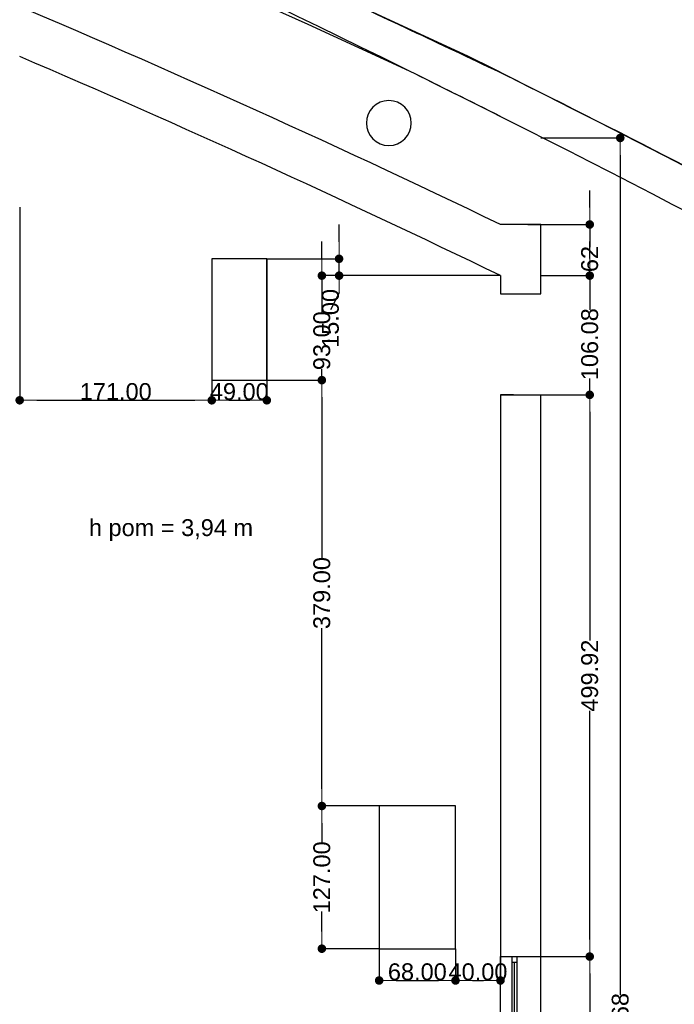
# Model space of a CAD drawing. Header units: millimetres. Extents: x -166872 to -65719, y 14266 to 44345.
# Tile 61 of 65: x -85918 to -80090, y 24374 to 33137. Entities that reach past the tile are written whole.
import ezdxf

# ---------------------------------------------------------------- set-up
doc = ezdxf.new("R2010")
doc.units = ezdxf.units.MM
doc.header["$MEASUREMENT"] = 0
for name, color, linetype in [('Drzwi', 7, 'Continuous'), ('Okno', 7, 'Continuous'), ('Strop', 7, 'Continuous'), ('Słup', 7, 'Continuous'), ('Tekst', 7, 'Continuous'), ('Wymiary', 63, 'Continuous'), ('Ściana', 7, 'Continuous')]:
    doc.layers.add(name, color=color, linetype=linetype)
doc.styles.add('Arial', font='txt')
doc.styles.add('Times new roman', font='txt')
doc.dimstyles.new('GENERATED_STYLE__1', dxfattribs={"dimtxt": 150, "dimasz": 152, "dimexe": 0.18, "dimexo": 0, "dimgap": 0.09, "dimtad": 1, "dimtih": 1, "dimtoh": 1, "dimlfac": 0.1, "dimzin": 0, "dimdsep": 46, "dimtxsty": 'Arial', "dimblk": 'ARROWHEAD_11', "dimblk1": 'ARROWHEAD_11', "dimblk2": 'ARROWHEAD_11', "dimcen": 0.09, "dimclrd": 114, "dimclre": 114, "dimclrt": 114, "dimazin": 0, "dimtfac": 1, "dimtdec": 4, "dimtmove": 0, "dimatfit": 3, "dimfxl": 1, "dimtolj": 1, "dimtzin": 0, "dimarcsym": 0})
doc.dimstyles.new('GENERATED_STYLE__2', dxfattribs={"dimtxt": 150, "dimasz": 152, "dimexe": 0.18, "dimexo": 0, "dimgap": 0.09, "dimtad": 1, "dimlfac": 0.1, "dimzin": 0, "dimdsep": 46, "dimtxsty": 'Arial', "dimblk": 'ARROWHEAD_11', "dimblk1": 'ARROWHEAD_11', "dimblk2": 'ARROWHEAD_11', "dimcen": 0.09, "dimclrd": 114, "dimclre": 114, "dimclrt": 114, "dimazin": 0, "dimtfac": 1, "dimtdec": 4, "dimtmove": 0, "dimatfit": 3, "dimfxl": 1, "dimtolj": 1, "dimtzin": 0, "dimarcsym": 0})

# ---------------------------------------------------------------- blocks, each defined once
blk = doc.blocks.new('ARROWHEAD_11')
at = {"color": 0, "linetype": 'Continuous', "lineweight": 0}
blk.add_line((0, 0), (-1, 0), dxfattribs=at)
at = {"color": 0, "linetype": 'Continuous', "lineweight": 0, "const_width": 0.25, "flags": 128}
blk.add_lwpolyline([(-0.125, 0, 1), (0.125, 0, 1)], format="xyb", close=True, dxfattribs=at)
blk = doc.blocks.new('*D6254')
at = {"layer": 'Defpoints', "color": 0}
for p in [(-85918, 31469.3), (-84208, 31009.3), (-84208, 29750.1)]:
    blk.add_point(p, dxfattribs=at)
at = {"layer": 'Wymiary', "color": 114, "lineweight": -2}
for p, q in [((-85918, 31469.3), (-85918, 29749.9)), ((-84208, 31009.3), (-84208, 29749.9)), ((-85766, 29750.1), (-84360, 29750.1))]:
    blk.add_line(p, q, dxfattribs=at)
at = {"layer": 'Wymiary', "color": 114, "lineweight": -2, "xscale": 152, "yscale": 152, "zscale": 152, "rotation": 180}
blk.add_blockref('ARROWHEAD_11', (-85918, 29750.1), dxfattribs=at)
at = {"layer": 'Wymiary', "color": 114, "lineweight": -2, "xscale": 152, "yscale": 152, "zscale": 152}
blk.add_blockref('ARROWHEAD_11', (-84208, 29750.1), dxfattribs=at)
at = {"layer": 'Wymiary', "color": 114, "lineweight": 13, "insert": (-85063, 29826.8), "char_height": 150, "attachment_point": 5, "style": 'Arial'}
blk.add_mtext('\\A1;171.00', dxfattribs=at)
blk = doc.blocks.new('*D6255')
at = {"layer": 'Defpoints', "color": 0}
for p in [(-84208, 31009.3), (-83718, 31009.3), (-83718, 29750.1)]:
    blk.add_point(p, dxfattribs=at)
at = {"layer": 'Wymiary', "color": 114, "lineweight": -2}
for p, q in [((-84208, 31009.3), (-84208, 29749.9)), ((-83718, 31009.3), (-83718, 29749.9)), ((-84056, 29750.1), (-83870, 29750.1))]:
    blk.add_line(p, q, dxfattribs=at)
at = {"layer": 'Wymiary', "color": 114, "lineweight": -2, "xscale": 152, "yscale": 152, "zscale": 152, "rotation": 180}
blk.add_blockref('ARROWHEAD_11', (-84208, 29750.1), dxfattribs=at)
at = {"layer": 'Wymiary', "color": 114, "lineweight": -2, "xscale": 152, "yscale": 152, "zscale": 152}
blk.add_blockref('ARROWHEAD_11', (-83718, 29750.1), dxfattribs=at)
at = {"layer": 'Wymiary', "color": 114, "lineweight": 13, "insert": (-83963, 29826.8), "char_height": 150, "attachment_point": 5, "style": 'Arial'}
blk.add_mtext('\\A1;49.00', dxfattribs=at)
blk = doc.blocks.new('*D6259')
at = {"layer": 'Defpoints', "color": 0}
for p in [(-83228, 26139.3), (-82718, 26139.3), (-82718, 24869.3)]:
    blk.add_point(p, dxfattribs=at)
at = {"layer": 'Wymiary', "color": 114, "lineweight": -2}
for p, q in [((-82718, 26139.3), (-83228.2, 26139.3)), ((-83228, 25987.3), (-83228, 25808.5)), ((-83228, 25021.3), (-83228, 25200.2)), ((-82718, 24869.3), (-83228.2, 24869.3))]:
    blk.add_line(p, q, dxfattribs=at)
at = {"layer": 'Wymiary', "color": 114, "lineweight": -2, "xscale": 152, "yscale": 152, "zscale": 152}
for p, rotation in [((-83228, 26139.3), 90), ((-83228, 24869.3), 270)]:
    blk.add_blockref('ARROWHEAD_11', p, dxfattribs=dict(at, rotation=rotation))
at = {"layer": 'Wymiary', "color": 114, "lineweight": 13, "insert": (-83228, 25504.3), "char_height": 150, "attachment_point": 5, "rotation": 90, "style": 'Arial'}
blk.add_mtext('\\A1;127.00', dxfattribs=at)
blk = doc.blocks.new('*D6260')
at = {"layer": 'Defpoints', "color": 0}
for p in [(-83718, 29929.3), (-83228, 29929.3), (-82718, 26139.3)]:
    blk.add_point(p, dxfattribs=at)
at = {"layer": 'Wymiary', "color": 114, "lineweight": -2}
for p, q in [((-83718, 29929.3), (-83227.9, 29929.3)), ((-83228, 29777.3), (-83228, 28345.5)), ((-83228, 26291.3), (-83228, 27723.2)), ((-82718, 26139.3), (-83228.2, 26139.3))]:
    blk.add_line(p, q, dxfattribs=at)
at = {"layer": 'Wymiary', "color": 114, "lineweight": -2, "xscale": 152, "yscale": 152, "zscale": 152}
for p, rotation in [((-83228, 29929.3), 90), ((-83228, 26139.3), 270)]:
    blk.add_blockref('ARROWHEAD_11', p, dxfattribs=dict(at, rotation=rotation))
at = {"layer": 'Wymiary', "color": 114, "lineweight": 13, "insert": (-83228, 28034.3), "char_height": 150, "attachment_point": 5, "rotation": 90, "style": 'Arial'}
blk.add_mtext('\\A1;379.00', dxfattribs=at)
blk = doc.blocks.new('*D6261')
at = {"layer": 'Defpoints', "color": 0}
for p in [(-83228, 30859.3), (-81638, 30859.3), (-83718, 29929.3)]:
    blk.add_point(p, dxfattribs=at)
at = {"layer": 'Wymiary', "color": 114, "lineweight": -2}
for p, q in [((-83228, 31011.3), (-83228, 31163.3)), ((-81638, 30859.3), (-83228.2, 30859.3)), ((-83228, 30859.3), (-83228, 30533.4)), ((-83228, 29929.3), (-83228, 30027.6)), ((-83718, 29929.3), (-83227.9, 29929.3)), ((-83228, 29777.3), (-83228, 29625.3))]:
    blk.add_line(p, q, dxfattribs=at)
at = {"layer": 'Wymiary', "color": 114, "lineweight": -2, "xscale": 152, "yscale": 152, "zscale": 152}
for p, rotation in [((-83228, 30859.3), 270), ((-83228, 29929.3), 90)]:
    blk.add_blockref('ARROWHEAD_11', p, dxfattribs=dict(at, rotation=rotation))
at = {"layer": 'Wymiary', "color": 114, "lineweight": 13, "insert": (-83228, 30280.5), "char_height": 150, "attachment_point": 5, "rotation": 90, "style": 'Arial'}
blk.add_mtext('\\A1;93.00', dxfattribs=at)
blk = doc.blocks.new('*D6262')
at = {"layer": 'Defpoints', "color": 0}
for p in [(-83718, 31009.3), (-83074.7, 31009.3), (-81638, 30859.3)]:
    blk.add_point(p, dxfattribs=at)
at = {"layer": 'Wymiary', "color": 114, "lineweight": -2}
for p, q in [((-83074.7, 31161.3), (-83074.7, 31313.3)), ((-83718, 31009.3), (-83074.5, 31009.3)), ((-83074.7, 30859.3), (-83074.7, 31009.3)), ((-81638, 30859.3), (-83074.9, 30859.3)), ((-83074.7, 30707.3), (-83151.4, 30555.3))]:
    blk.add_line(p, q, dxfattribs=at)
at = {"layer": 'Wymiary', "color": 114, "lineweight": -2, "xscale": 152, "yscale": 152, "zscale": 152}
for p, rotation in [((-83074.7, 31009.3), 270), ((-83074.7, 30859.3), 90)]:
    blk.add_blockref('ARROWHEAD_11', p, dxfattribs=dict(at, rotation=rotation))
at = {"layer": 'Wymiary', "color": 114, "lineweight": 13, "insert": (-83151.4, 30478.6), "char_height": 150, "attachment_point": 5, "rotation": 90, "style": 'Arial'}
blk.add_mtext('\\A1;15.00', dxfattribs=at)
blk = doc.blocks.new('*D6263')
at = {"layer": 'Defpoints', "color": 0}
for p in [(-82718, 24869.3), (-82038, 24869.3), (-82038, 24586.2)]:
    blk.add_point(p, dxfattribs=at)
at = {"layer": 'Wymiary', "color": 114, "lineweight": -2}
for p, q in [((-82718, 24869.3), (-82718, 24586)), ((-82038, 24869.3), (-82038, 24586)), ((-82566, 24586.2), (-82190, 24586.2))]:
    blk.add_line(p, q, dxfattribs=at)
at = {"layer": 'Wymiary', "color": 114, "lineweight": -2, "xscale": 152, "yscale": 152, "zscale": 152, "rotation": 180}
blk.add_blockref('ARROWHEAD_11', (-82718, 24586.2), dxfattribs=at)
at = {"layer": 'Wymiary', "color": 114, "lineweight": -2, "xscale": 152, "yscale": 152, "zscale": 152}
blk.add_blockref('ARROWHEAD_11', (-82038, 24586.2), dxfattribs=at)
at = {"layer": 'Wymiary', "color": 114, "lineweight": 13, "insert": (-82378, 24662.9), "char_height": 150, "attachment_point": 5, "style": 'Arial'}
blk.add_mtext('\\A1;68.00', dxfattribs=at)
blk = doc.blocks.new('*D6264')
at = {"layer": 'Defpoints', "color": 0}
for p in [(-82038, 24869.3), (-81638, 24799.3), (-81638, 24586.2)]:
    blk.add_point(p, dxfattribs=at)
at = {"layer": 'Wymiary', "color": 114, "lineweight": -2}
for p, q in [((-82038, 24869.3), (-82038, 24586)), ((-81638, 24799.3), (-81638, 24586)), ((-81886, 24586.2), (-81790, 24586.2))]:
    blk.add_line(p, q, dxfattribs=at)
at = {"layer": 'Wymiary', "color": 114, "lineweight": -2, "xscale": 152, "yscale": 152, "zscale": 152, "rotation": 180}
blk.add_blockref('ARROWHEAD_11', (-82038, 24586.2), dxfattribs=at)
at = {"layer": 'Wymiary', "color": 114, "lineweight": -2, "xscale": 152, "yscale": 152, "zscale": 152}
blk.add_blockref('ARROWHEAD_11', (-81638, 24586.2), dxfattribs=at)
at = {"layer": 'Wymiary', "color": 114, "lineweight": 13, "insert": (-81838, 24662.9), "char_height": 150, "attachment_point": 5, "style": 'Arial'}
blk.add_mtext('\\A1;40.00', dxfattribs=at)
blk = doc.blocks.new('*D6268')
at = {"layer": 'Defpoints', "color": 0}
for p in [(-81278, 24799.3), (-80843.2, 24799.3), (-81278, 23039.3)]:
    blk.add_point(p, dxfattribs=at)
at = {"layer": 'Wymiary', "color": 114, "lineweight": -2}
for p, q in [((-81278, 24799.3), (-80843, 24799.3)), ((-80843.2, 24647.3), (-80843.2, 24223.5)), ((-80843.2, 23191.3), (-80843.2, 23615.2)), ((-81278, 23039.3), (-80843, 23039.3))]:
    blk.add_line(p, q, dxfattribs=at)
at = {"layer": 'Wymiary', "color": 114, "lineweight": -2, "xscale": 152, "yscale": 152, "zscale": 152}
for p, rotation in [((-80843.2, 24799.3), 90), ((-80843.2, 23039.3), 270)]:
    blk.add_blockref('ARROWHEAD_11', p, dxfattribs=dict(at, rotation=rotation))
at = {"layer": 'Wymiary', "color": 114, "lineweight": 13, "insert": (-80843.2, 23919.3), "char_height": 150, "attachment_point": 5, "rotation": 90, "style": 'Arial'}
blk.add_mtext('\\A1;176.00', dxfattribs=at)
blk = doc.blocks.new('*D6269')
at = {"layer": 'Defpoints', "color": 0}
for p in [(-81278, 29798.5), (-80843.2, 29798.5), (-81278, 24799.3)]:
    blk.add_point(p, dxfattribs=at)
at = {"layer": 'Wymiary', "color": 114, "lineweight": -2}
for p, q in [((-81278, 29798.5), (-80843, 29798.5)), ((-80843.2, 29646.5), (-80843.2, 27613)), ((-80843.2, 24951.3), (-80843.2, 26985.6)), ((-81278, 24799.3), (-80843, 24799.3))]:
    blk.add_line(p, q, dxfattribs=at)
at = {"layer": 'Wymiary', "color": 114, "lineweight": -2, "xscale": 152, "yscale": 152, "zscale": 152}
for p, rotation in [((-80843.2, 29798.5), 90), ((-80843.2, 24799.3), 270)]:
    blk.add_blockref('ARROWHEAD_11', p, dxfattribs=dict(at, rotation=rotation))
at = {"layer": 'Wymiary', "color": 114, "lineweight": 13, "insert": (-80843.2, 27299.3), "char_height": 150, "attachment_point": 5, "rotation": 90, "style": 'Arial'}
blk.add_mtext('\\A1;499.92', dxfattribs=at)
blk = doc.blocks.new('*D6270')
at = {"layer": 'Defpoints', "color": 0}
for p in [(-81278, 30859.3), (-80843.2, 30859.3), (-81278, 29798.5)]:
    blk.add_point(p, dxfattribs=at)
at = {"layer": 'Wymiary', "color": 114, "lineweight": -2}
for p, q in [((-80843.2, 31011.3), (-80843.2, 31163.3)), ((-81278, 30859.3), (-80843, 30859.3)), ((-80843.2, 30859.3), (-80843.2, 30553.9)), ((-80843.2, 29798.5), (-80843.2, 29944.8)), ((-81278, 29798.5), (-80843, 29798.5)), ((-80843.2, 29646.5), (-80843.2, 29494.5))]:
    blk.add_line(p, q, dxfattribs=at)
at = {"layer": 'Wymiary', "color": 114, "lineweight": -2, "xscale": 152, "yscale": 152, "zscale": 152}
for p, rotation in [((-80843.2, 30859.3), 270), ((-80843.2, 29798.5), 90)]:
    blk.add_blockref('ARROWHEAD_11', p, dxfattribs=dict(at, rotation=rotation))
at = {"layer": 'Wymiary', "color": 114, "lineweight": 13, "insert": (-80843.2, 30249.3), "char_height": 150, "attachment_point": 5, "rotation": 90, "style": 'Arial'}
blk.add_mtext('\\A1;106.08', dxfattribs=at)
blk = doc.blocks.new('*D6271')
at = {"layer": 'Defpoints', "color": 0}
for p in [(-81278, 31314.6), (-80843.2, 31314.6), (-81278, 30859.3)]:
    blk.add_point(p, dxfattribs=at)
at = {"layer": 'Wymiary', "color": 114, "lineweight": -2}
for p, q in [((-80843.2, 31466.6), (-80843.2, 31618.6)), ((-81278, 31314.6), (-80843, 31314.6)), ((-80843.2, 31314.6), (-80843.2, 31114.1)), ((-81278, 30859.3), (-80843, 30859.3)), ((-80843.2, 30859.3), (-80843.2, 30899.8)), ((-80843.2, 30707.3), (-80843.2, 30555.3))]:
    blk.add_line(p, q, dxfattribs=at)
at = {"layer": 'Wymiary', "color": 114, "lineweight": -2, "xscale": 152, "yscale": 152, "zscale": 152}
for p, rotation in [((-80843.2, 31314.6), 270), ((-80843.2, 30859.3), 90)]:
    blk.add_blockref('ARROWHEAD_11', p, dxfattribs=dict(at, rotation=rotation))
at = {"layer": 'Wymiary', "color": 114, "lineweight": 13, "insert": (-80843.2, 31007), "char_height": 150, "attachment_point": 5, "rotation": 90, "style": 'Arial'}
blk.add_mtext('\\A1;62', dxfattribs=at)
blk = doc.blocks.new('*D6272')
at = {"layer": 'Defpoints', "color": 0}
for p in [(-81278, 32084.6), (-80571.4, 32084.6), (-81278, 16399.3)]:
    blk.add_point(p, dxfattribs=at)
at = {"layer": 'Wymiary', "color": 114, "lineweight": -2}
for p, q in [((-81278, 32084.6), (-80571.2, 32084.6)), ((-80571.4, 31932.6), (-80571.4, 24459.1)), ((-80571.4, 16551.3), (-80571.4, 24024.8)), ((-81278, 16399.3), (-80571.2, 16399.3))]:
    blk.add_line(p, q, dxfattribs=at)
at = {"layer": 'Wymiary', "color": 114, "lineweight": -2, "xscale": 152, "yscale": 152, "zscale": 152}
for p, rotation in [((-80571.4, 32084.6), 90), ((-80571.4, 16399.3), 270)]:
    blk.add_blockref('ARROWHEAD_11', p, dxfattribs=dict(at, rotation=rotation))
at = {"layer": 'Wymiary', "color": 114, "lineweight": 13, "insert": (-80571.4, 24242), "char_height": 150, "attachment_point": 5, "rotation": 90, "style": 'Arial'}
blk.add_mtext('\\A1;1568', dxfattribs=at)

msp = doc.modelspace()

# ---------------------------------------------------------------- linework, layer by layer
at = {"layer": 'Drzwi'}
for p, q in [((-81393.018, 31314.628), (-81278.018, 31314.628)), ((-81278.018, 31314.628), (-81393.018, 31314.628)), ((-81638.015, 30698.558), (-81523.015, 30698.558)), ((-81638.015, 30698.558), (-81523.015, 30698.558)), ((-81523.015, 29798.519), (-81638.015, 29798.519))]:
    msp.add_line(p, q, dxfattribs=at)
at = {"layer": 'Okno'}
for p, q in [((-81638.018, 23039.32), (-81638.018, 24799.32)), ((-81538.018, 24799.32), (-81538.018, 24749.32)), ((-81538.018, 24799.32), (-81488.018, 24799.32)), ((-81488.018, 24749.32), (-81488.018, 24799.32)), ((-81278.018, 23039.32), (-81278.018, 24799.32)), ((-81538.018, 24749.32), (-81488.018, 24749.32)), ((-81538.018, 24749.32), (-81538.018, 23969.32)), ((-81513.018, 23969.32), (-81513.018, 24749.32)), ((-81488.018, 23969.32), (-81488.018, 24749.32))]:
    msp.add_line(p, q, dxfattribs=at)
at = {"layer": 'Strop', "flags": 128}
msp.add_lwpolyline([(-114963.364, 42885.522, -0.034913), (-97147.904, 38702.246, -0.03139835), (-83179.127, 33388.934, -0.00358934), (-81600.813, 32648.61, -0.01554929), (-75154.286, 29191.532, -0.0168287), (-67557.968, 24484.617), (-67557.968, 20745.281), (-74808.018, 20745.281), (-74808.018, 16049.32), (-96528.019, 16049.32), (-96528.019, 14639.32), (-140258.019, 14639.32)], format="xyb", dxfattribs=at)
at = {"layer": 'Słup'}
for p, q in [((-83718.018, 31009.32), (-84208.018, 31009.32)), ((-84208.018, 31009.32), (-84208.018, 29929.32)), ((-83718.018, 29929.32), (-83718.018, 31009.32)), ((-84208.018, 29929.32), (-83718.018, 29929.32)), ((-82038.018, 26139.32), (-82718.018, 26139.32)), ((-82718.018, 26139.32), (-82718.018, 24869.32)), ((-82038.018, 24869.32), (-82038.018, 26139.32)), ((-82718.018, 24869.32), (-82038.018, 24869.32))]:
    msp.add_line(p, q, dxfattribs=at)
for start, end in [(0, 180), (180, 0)]:
    msp.add_arc((-82631.78, 32217.719), 200, start, end, dxfattribs=at)
at = {"layer": 'Ściana'}
for p, q in [((-81393.018, 31314.628), (-81638.018, 31314.628)), ((-81278.018, 31314.628), (-81393.018, 31314.628)), ((-81638.015, 30698.558), (-81523.015, 30698.558)), ((-81523.015, 30698.558), (-81278.015, 30698.558)), ((-81638.015, 29798.519), (-81523.015, 29798.519)), ((-81523.015, 29798.519), (-81278.015, 29798.519)), ((-81638.018, 24799.32), (-81538.018, 24799.32)), ((-81538.018, 24799.32), (-81488.018, 24799.32)), ((-81488.018, 24799.32), (-81278.018, 24799.32))]:
    msp.add_line(p, q, dxfattribs=at)
at = {"layer": 'Ściana', "flags": 128}
for points in [[(-81278.014, 30698.558), (-81278.018, 31314.628)], [(-81638.018, 30698.577), (-81638.015, 30698.558)], [(-81638.015, 29798.519), (-81638.018, 24799.32)], [(-81278.018, 24799.32), (-81278.015, 29798.519)]]:
    msp.add_lwpolyline(points, dxfattribs=at)
at = {"layer": 'Ściana'}
msp.add_lwpolyline([(-81638.018, 30859.32), (-81638.022, 30698.597)], dxfattribs=at)
for centre, radius, start, end in [((-132427.47, -75066.981), 119113.747, 64.91502534, 72.7714615), ((-132427.47, -75066.981), 118773.747, 65.11518084, 72.77143988), ((-140453.307, -84742.896), 130967.865, 57.19530479, 68.83493994), ((-125419.108, -59570.112), 100880.225, 64.27890534, 70.08756238), ((-125419.108, -59570.112), 100470.225, 64.16621913, 66.84859867), ((-140453.307, -84742.896), 131317.865, 56.28198176, 63.53325138), ((-140453.307, -84742.896), 130967.865, 63.31520947, 63.71112354)]:
    msp.add_arc(centre, radius, start, end, dxfattribs=at)

# ---------------------------------------------------------------- texts
at = {"layer": 'Tekst', "insert": (-84571.07, 28691.738), "char_height": 150, "attachment_point": 2, "style": 'Times new roman'}
msp.add_mtext('\\A1;{\\fArial|b0|i0|c0|p38;h pom = 3,94 m}', dxfattribs=at)

# ---------------------------------------------------------------- dimensions: what is measured, and where the dimension line sits
at = {"layer": 'Wymiary', "lineweight": 13}
for base, p1, p2, text, picture, middle in [((-80571.374, 32084.628), (-81278.018, 16399.32), (-81278.018, 32084.628), '1568', '*D6272', (-80571.374, 24241.974)), ((-80843.224, 31314.628), (-81278.015, 30859.301), (-81278.018, 31314.628), '62', '*D6271', (-80843.224, 31006.974))]:
    dim = msp.add_linear_dim(base=base, p1=p1, p2=p2, angle=90, text=text, dimstyle='GENERATED_STYLE__2', dxfattribs=at)
    dim.commit()
    dim.dimension.update_dxf_attribs({"geometry": picture, "text_midpoint": middle, "dimtype": 128, "text_rotation": 90})
for base, p1, p2, picture, middle in [((-84208.018, 29750.125), (-85918.019, 31469.32), (-84208.018, 31009.32), '*D6254', (-85063.019, 29750.125)), ((-83718.018, 29750.125), (-84208.018, 31009.32), (-83718.018, 31009.32), '*D6255', (-83963.018, 29750.125)), ((-82038.018, 24586.208), (-82718.018, 24869.32), (-82038.018, 24869.32), '*D6263', (-82378.018, 24586.208)), ((-81638.018, 24586.208), (-82038.018, 24869.32), (-81638.018, 24799.32), '*D6264', (-81838.018, 24586.208))]:
    dim = msp.add_linear_dim(base=base, p1=p1, p2=p2, dimstyle='GENERATED_STYLE__1', dxfattribs=at)
    dim.commit()
    dim.dimension.update_dxf_attribs({"geometry": picture, "text_midpoint": middle, "dimtype": 128})
for base, p1, p2, picture, middle in [((-83074.681, 31009.32), (-81638.018, 30859.32), (-83718.018, 31009.32), '*D6262', (-83151.357, 30478.644)), ((-83228.033, 30859.32), (-83718.018, 29929.32), (-81638.018, 30859.32), '*D6261', (-83228.033, 30280.491)), ((-80843.224, 30859.301), (-81278.015, 29798.519), (-81278.015, 30859.301), '*D6270', (-80843.224, 30249.32)), ((-83228.033, 29929.32), (-82718.018, 26139.32), (-83718.018, 29929.32), '*D6260', (-83228.033, 28034.32)), ((-80843.224, 29798.519), (-81278.018, 24799.32), (-81278.015, 29798.519), '*D6269', (-80843.224, 27299.32)), ((-83228.033, 26139.32), (-82718.018, 24869.32), (-82718.018, 26139.32), '*D6259', (-83228.033, 25504.32)), ((-80843.224, 24799.32), (-81278.018, 23039.32), (-81278.018, 24799.32), '*D6268', (-80843.224, 23919.32))]:
    dim = msp.add_linear_dim(base=base, p1=p1, p2=p2, angle=90, dimstyle='GENERATED_STYLE__2', dxfattribs=at)
    dim.commit()
    dim.dimension.update_dxf_attribs({"geometry": picture, "text_midpoint": middle, "dimtype": 128, "text_rotation": 90})

doc.saveas('drawing.dxf')
